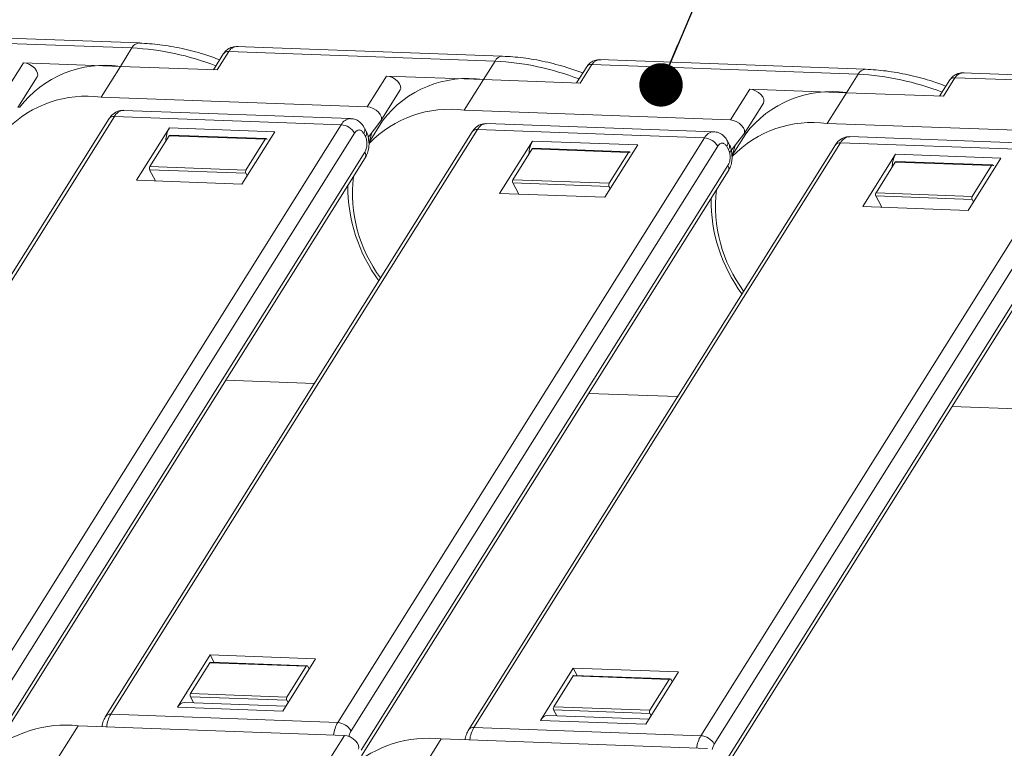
# Model space of a CAD drawing. Header units: millimetres. Extents: x 3578 to 4080, y -235 to 116.
# Tile 32 of 34: x 3967 to 4001, y 38 to 64. Entities that reach past the tile are written whole.
import ezdxf

# ---------------------------------------------------------------- set-up
doc = ezdxf.new("R2010")
doc.units = ezdxf.units.MM
doc.styles.get("Standard").update_dxf_attribs({"font": '仿宋_GB2312.ttf', "width": 0.8})
doc.dimstyles.new('副本 ISO-5', dxfattribs={"dimtxt": 3, "dimasz": 1.5, "dimexe": 1, "dimexo": 0.625, "dimgap": 0.5, "dimtad": 1, "dimtoh": 1, "dimdsep": 46, "dimtxsty": 'Standard', "dimcen": 2.5, "dimadec": 0, "dimazin": 0, "dimtfac": 1, "dimtmove": 0, "dimatfit": 3, "dimfxl": 0, "dimarcsym": 0})

msp = doc.modelspace()

# ---------------------------------------------------------------- linework, layer by layer
at = {"color": 7, "linetype": 'Continuous', "lineweight": 15}
for p, q in [((3961.812, 63.014), (3971.001, 62.681)), ((3971.259, 62.852), (3962.068, 63.185)), ((3971.001, 62.681), (3970.602, 62.043)), ((3973.945, 61.922), (3974.345, 62.56)), ((3974.345, 62.56), (3983.534, 62.227)), ((3983.791, 62.397), (3974.601, 62.73)), ((3974.166, 62.487), (3973.815, 61.927)), ((3974.169, 62.491), (3974.166, 62.487)), ((3983.534, 62.227), (3983.135, 61.589)), ((3996.324, 61.943), (3987.134, 62.276)), ((3967.258, 62.164), (3966.592, 61.102)), ((3967.258, 62.164), (3970.602, 62.043)), ((3969.936, 60.981), (3970.602, 62.043)), ((3970.602, 62.043), (3973.945, 61.922)), ((3986.699, 62.033), (3986.348, 61.473)), ((3986.478, 61.468), (3986.878, 62.106)), ((3986.878, 62.106), (3996.067, 61.773)), ((3967.064, 60.621), (3967.73, 61.683)), ((3979.791, 61.71), (3979.125, 60.648)), ((3979.791, 61.71), (3983.135, 61.589)), ((3982.468, 60.527), (3983.135, 61.589)), ((3983.135, 61.589), (3986.478, 61.468)), ((3996.067, 61.773), (3995.667, 61.135)), ((3999.232, 61.578), (3998.881, 61.019)), ((3999.011, 61.014), (3999.41, 61.652)), ((3999.41, 61.652), (4008.6, 61.319)), ((4008.857, 61.489), (3999.666, 61.822)), ((3979.597, 60.167), (3980.263, 61.229)), ((3992.324, 61.256), (3991.658, 60.194)), ((3992.324, 61.256), (3995.667, 61.135)), ((3979.125, 60.648), (3969.936, 60.981)), ((3995.001, 60.073), (3995.667, 61.135)), ((3995.667, 61.135), (3999.011, 61.014)), ((3978.549, 60.242), (3970.716, 60.525)), ((3991.658, 60.194), (3982.468, 60.527)), ((3992.13, 59.713), (3992.796, 60.775)), ((3970.216, 60.239), (3957.561, 40.049)), ((3957.739, 40.122), (3970.395, 60.312)), ((3970.395, 60.312), (3978.228, 60.028)), ((3979.156, 59.592), (3979.59, 60.157)), ((3979.653, 60.164), (3979.178, 59.406)), ((3978.228, 60.028), (3965.572, 39.839)), ((3970.272, 39.668), (3982.927, 59.858)), ((3971.162, 58.111), (3972.294, 59.917)), ((3975.929, 59.785), (3972.294, 59.917)), ((3979.086, 59.809), (3979.027, 59.92)), ((3982.927, 59.858), (3990.76, 59.574)), ((3991.082, 59.788), (3983.249, 60.071)), ((4004.191, 59.74), (3995.001, 60.073)), ((3966.032, 39.55), (3978.688, 59.74)), ((3982.749, 59.785), (3970.094, 39.595)), ((3972.284, 59.646), (3971.618, 58.583)), ((3975.605, 59.526), (3972.284, 59.646)), ((3975.637, 59.547), (3972.316, 59.667)), ((3974.796, 57.979), (3975.929, 59.785)), ((3975.605, 59.526), (3974.939, 58.463)), ((3975.668, 59.523), (3975.67, 59.519)), ((3990.76, 59.574), (3978.105, 39.385)), ((3979.001, 59.728), (3979.06, 59.618)), ((3979.286, 59.76), (3979.186, 59.418)), ((3991.633, 59.064), (3992.123, 59.703)), ((3992.186, 59.71), (3991.711, 58.951)), ((4003.615, 59.333), (3995.782, 59.617)), ((3978.565, 39.096), (3991.221, 59.286)), ((3979.185, 59.341), (3979.173, 59.448)), ((3995.282, 59.331), (3982.626, 39.141)), ((3982.805, 39.214), (3995.46, 59.404)), ((3983.694, 57.657), (3984.827, 59.463)), ((3984.817, 59.192), (3984.151, 58.129)), ((3988.138, 59.071), (3984.817, 59.192)), ((3988.461, 59.331), (3984.827, 59.463)), ((3988.17, 59.093), (3984.849, 59.213)), ((3987.329, 57.525), (3988.461, 59.331)), ((3991.534, 59.274), (3991.593, 59.164)), ((3991.619, 59.355), (3991.56, 59.465)), ((3991.819, 59.306), (3991.718, 58.964)), ((3995.46, 59.404), (4003.293, 59.12)), ((3979.04, 59.075), (3966.385, 38.885)), ((3966.397, 38.693), (3979.052, 58.882)), ((3988.138, 59.071), (3987.472, 58.009)), ((3988.201, 59.069), (3988.203, 59.065)), ((4003.293, 59.12), (3990.638, 38.93)), ((3991.098, 38.642), (4003.753, 58.832)), ((3991.718, 58.887), (3991.706, 58.994)), ((3996.227, 57.203), (3997.36, 59.009)), ((4000.994, 58.877), (3997.36, 59.009)), ((3999.862, 57.071), (4000.994, 58.877)), ((3971.614, 58.475), (3974.935, 58.354)), ((3971.614, 58.475), (3971.82, 58.087)), ((3971.618, 58.583), (3974.939, 58.463)), ((3991.573, 58.621), (3978.918, 38.431)), ((3997.35, 58.738), (3996.684, 57.675)), ((4000.671, 58.617), (3997.35, 58.738)), ((4000.703, 58.639), (3997.382, 58.759)), ((4000.671, 58.617), (4000.005, 57.555)), ((4000.734, 58.615), (4000.736, 58.611)), ((3974.979, 58.271), (3974.935, 58.354)), ((3978.93, 38.239), (3991.585, 58.428)), ((3984.151, 58.129), (3987.472, 58.009)), ((4004.106, 58.167), (3991.45, 37.977)), ((3974.796, 57.979), (3971.162, 58.111)), ((3984.147, 58.021), (3987.468, 57.9)), ((3984.147, 58.021), (3984.352, 57.633)), ((3987.512, 57.817), (3987.468, 57.9)), ((3991.463, 37.785), (4004.118, 57.974)), ((3987.329, 57.525), (3983.694, 57.657)), ((3996.68, 57.567), (4000.001, 57.446)), ((3996.68, 57.567), (3996.885, 57.179)), ((3996.684, 57.675), (4000.005, 57.555)), ((4000.045, 57.363), (4000.001, 57.446)), ((3999.862, 57.071), (3996.227, 57.203)), ((3974.24, 51.206), (3977.302, 51.095)), ((3986.773, 50.751), (3989.834, 50.641)), ((3999.306, 50.297), (4008.982, 49.947)), ((3973.703, 41.718), (3972.571, 39.911)), ((3973.703, 41.718), (3977.338, 41.586)), ((3973.838, 41.463), (3973.703, 41.718)), ((3977.047, 41.347), (3973.726, 41.468)), ((3977.338, 41.586), (3976.206, 39.779)), ((3973.694, 41.446), (3973.028, 40.384)), ((3977.015, 41.326), (3973.694, 41.446)), ((3977.015, 41.326), (3976.349, 40.263)), ((3977.077, 41.324), (3977.122, 41.241)), ((3986.236, 41.263), (3985.104, 39.457)), ((3986.236, 41.263), (3989.871, 41.132)), ((3986.371, 41.009), (3986.236, 41.263)), ((3989.871, 41.132), (3988.739, 39.325)), ((3986.226, 40.992), (3985.56, 39.93)), ((3989.548, 40.872), (3986.226, 40.992)), ((3989.58, 40.893), (3986.259, 41.013)), ((3989.548, 40.872), (3988.882, 39.809)), ((3989.61, 40.87), (3989.654, 40.786)), ((3973.024, 40.275), (3976.345, 40.155)), ((3973.024, 40.275), (3973.132, 40.071)), ((3973.028, 40.384), (3976.349, 40.263)), ((3976.389, 40.072), (3976.345, 40.155)), ((3972.571, 39.911), (3976.206, 39.779)), ((3976.316, 39.955), (3972.828, 40.082)), ((3985.556, 39.821), (3988.878, 39.701)), ((3985.556, 39.821), (3985.665, 39.617)), ((3985.56, 39.93), (3988.882, 39.809)), ((3978.105, 39.385), (3970.272, 39.668)), ((3985.104, 39.457), (3988.739, 39.325)), ((3988.849, 39.501), (3985.361, 39.628)), ((3988.922, 39.618), (3988.878, 39.701)), ((3968.481, 38.212), (3969.147, 39.274)), ((3969.147, 39.274), (3978.337, 38.942)), ((3990.638, 38.93), (3982.805, 39.214)), ((3978.337, 38.942), (3977.67, 37.879)), ((3981.014, 37.758), (3981.68, 38.82)), ((3981.68, 38.82), (3990.869, 38.487))]:
    msp.add_line(p, q, dxfattribs=at)
at = {"color": 7, "linetype": 'Continuous', "lineweight": 15, "flags": 128}
for points in [[(3967.73, 61.683), (3967.749, 61.735), (3967.744, 61.811), (3967.708, 61.894), (3967.645, 61.976), (3967.561, 62.05), (3967.462, 62.109), (3967.358, 62.149), (3967.258, 62.164)], [(3980.263, 61.229), (3980.282, 61.281), (3980.277, 61.357), (3980.241, 61.44), (3980.178, 61.522), (3980.093, 61.596), (3979.995, 61.655), (3979.891, 61.694), (3979.791, 61.71)], [(3992.796, 60.775), (3992.815, 60.827), (3992.81, 60.903), (3992.774, 60.986), (3992.711, 61.068), (3992.626, 61.142), (3992.527, 61.201), (3992.424, 61.24), (3992.324, 61.256)], [(3979.125, 60.648), (3979.225, 60.632), (3979.329, 60.592), (3979.427, 60.533), (3979.512, 60.459), (3979.575, 60.377), (3979.611, 60.294), (3979.616, 60.219), (3979.59, 60.157)], [(3991.658, 60.194), (3991.758, 60.178), (3991.861, 60.138), (3991.96, 60.079), (3992.045, 60.005), (3992.108, 59.923), (3992.144, 59.84), (3992.149, 59.765), (3992.123, 59.703)], [(3978.809, 38.461), (3978.828, 38.513), (3978.822, 38.588), (3978.787, 38.671), (3978.724, 38.753), (3978.639, 38.827), (3978.54, 38.886), (3978.436, 38.926), (3978.337, 38.942)]]:
    msp.add_lwpolyline(points, dxfattribs=at)
at = {"color": 7, "linetype": 'Continuous', "lineweight": 15}
for centre, radius, start, end in [((3971.268, 62.557), 0.294, 91.7468, 155.1976), ((3970.503, 53.233), 9.461, 68.9558, 86.9833), ((3974.317, 62.372), 0.19, 81.5973, 141.0398), ((3983.801, 62.103), 0.294, 91.7468, 155.1976), ((3983.036, 52.779), 9.461, 68.9558, 86.9833), ((3970.068, 58.382), 3.7, 81.7114, 142.8227), ((3986.849, 61.92), 0.188, 81.3895, 143.1446), ((3996.334, 61.649), 0.294, 91.7468, 155.1976), ((3982.601, 57.928), 3.7, 81.7114, 142.8227), ((3995.569, 52.325), 9.461, 68.9558, 86.9833), ((3999.382, 61.466), 0.188, 81.3895, 143.1446), ((3995.134, 57.474), 3.7, 81.7114, 142.8227), ((3969.423, 57.177), 3.838, 82.3259, 135.6035), ((3970.74, 60.14), 0.386, 93.6151, 153.5398), ((3981.954, 56.737), 3.824, 82.2626, 136.2229), ((3970.369, 60.121), 0.193, 82.3047, 142.2294), ((3978.574, 59.855), 0.387, 94.0455, 153.5022), ((3973.088, 59.464), 0.914, 150.3007, 179.6398), ((3978.179, 59.44), 0.59, 30.5277, 85.3168), ((3978.848, 59.847), 0.193, 322.305, 22.1344), ((3982.902, 59.667), 0.193, 82.3047, 142.2294), ((3983.273, 59.686), 0.386, 93.6151, 153.5398), ((3994.486, 56.283), 3.824, 82.2626, 136.2229), ((3972.319, 59.629), 0.0386, 93.6083, 153.5404), ((3975.636, 59.512), 0.0335, 18.7082, 157.1256), ((3978.907, 59.736), 0.193, 322.305, 22.1344), ((3991.107, 59.401), 0.387, 94.0455, 153.5022), ((3990.712, 58.986), 0.59, 30.5277, 85.3168), ((3995.806, 59.232), 0.386, 93.6151, 153.5398), ((3985.621, 59.01), 0.914, 150.3007, 179.6398), ((3984.852, 59.175), 0.0386, 93.6083, 153.5404), ((3991.381, 59.392), 0.193, 322.305, 22.1344), ((3991.44, 59.282), 0.193, 322.305, 22.1344), ((3995.434, 59.212), 0.193, 82.3047, 142.2294), ((3978.884, 58.968), 0.189, 332.9356, 34.2211), ((3988.169, 59.058), 0.0335, 18.7082, 157.1256), ((3998.154, 58.556), 0.914, 150.3007, 179.6398), ((3971.721, 58.525), 0.118, 150.5277, 205.3168), ((3975.042, 58.405), 0.118, 150.5277, 205.3168), ((3991.416, 58.514), 0.189, 332.9356, 34.2211), ((3997.384, 58.72), 0.0386, 93.6083, 153.5404), ((4000.702, 58.604), 0.0335, 18.7082, 157.1256), ((3983.514, 57.666), 4.902, 173.3827, 216.7132), ((3984.254, 58.071), 0.118, 150.5277, 205.3168), ((3983.928, 57.887), 5.472, 179.5359, 216.4031), ((3987.575, 57.951), 0.118, 150.5277, 205.3168), ((3996.046, 57.212), 4.902, 173.3827, 216.7132), ((3996.461, 57.433), 5.472, 179.5359, 216.4031), ((3996.786, 57.617), 0.118, 150.5277, 205.3168), ((4000.108, 57.497), 0.118, 150.5277, 205.3168), ((3973.728, 41.429), 0.0386, 93.6083, 153.5404), ((3977.046, 41.313), 0.0335, 18.7082, 157.1256), ((3986.261, 40.975), 0.0386, 93.6083, 153.5404), ((3989.579, 40.859), 0.0335, 18.7082, 157.1256), ((3973.13, 40.326), 0.118, 150.5277, 205.3168), ((3976.452, 40.205), 0.118, 150.5277, 205.3168), ((3972.848, 39.773), 0.309, 93.6151, 153.5398), ((3985.663, 39.871), 0.118, 150.5277, 205.3168), ((3988.984, 39.751), 0.118, 150.5277, 205.3168), ((3970.245, 39.481), 0.189, 81.5987, 143.2182), ((3971.199, 39.126), 1.074, 149.6683, 173.9687), ((3985.381, 39.319), 0.309, 93.6151, 153.5398), ((3968.715, 35.173), 4.124, 83.9906, 130.6764), ((3979.032, 38.842), 1.074, 149.6683, 173.9687), ((3978.057, 38.796), 0.59, 30.5277, 85.3168), ((3982.777, 39.027), 0.189, 81.5987, 143.2182), ((3983.732, 38.672), 1.074, 149.6683, 173.9687), ((3981.248, 34.719), 4.124, 83.9906, 130.6764), ((3991.565, 38.388), 1.074, 149.6683, 173.9687), ((3990.59, 38.342), 0.59, 30.5277, 85.3168)]:
    msp.add_arc(centre, radius, start, end, dxfattribs=at)
for points, knots in [([(3974.031, 62.271), (3973.848, 62.337), (3973.413, 62.493), (3972.72, 62.669), (3971.973, 62.807), (3971.494, 62.835), (3971.26, 62.849)], [0, 0, 0, 0, 0.193153, 0.460168, 0.735949, 1, 1, 1, 1]), ([(3974.663, 62.728), (3974.624, 62.728), (3974.54, 62.727), (3974.409, 62.692), (3974.272, 62.621), (3974.205, 62.536), (3974.169, 62.491)], [0, 0, 0, 0, 0.209177, 0.440931, 0.704741, 1, 1, 1, 1]), ([(3974.663, 62.728), (3974.63, 62.727), (3974.564, 62.725), (3974.476, 62.69), (3974.4, 62.636), (3974.363, 62.585), (3974.345, 62.56)], [0, 0, 0, 0, 0.264901, 0.519081, 0.763657, 1, 1, 1, 1]), ([(3986.564, 61.817), (3986.381, 61.883), (3985.946, 62.038), (3985.253, 62.215), (3984.505, 62.353), (3984.027, 62.381), (3983.792, 62.395)], [0, 0, 0, 0, 0.193153, 0.460168, 0.735949, 1, 1, 1, 1]), ([(3987.196, 62.274), (3987.156, 62.274), (3987.072, 62.273), (3986.942, 62.238), (3986.817, 62.174), (3986.757, 62.101), (3986.73, 62.068)], [0, 0, 0, 0, 0.225418, 0.475166, 0.759459, 1, 1, 1, 1]), ([(3987.196, 62.274), (3987.163, 62.273), (3987.097, 62.271), (3987.009, 62.235), (3986.933, 62.182), (3986.896, 62.131), (3986.878, 62.106)], [0, 0, 0, 0, 0.264901, 0.519081, 0.763657, 1, 1, 1, 1]), ([(3999.097, 61.363), (3998.914, 61.428), (3998.478, 61.584), (3997.786, 61.76), (3997.038, 61.898), (3996.559, 61.927), (3996.325, 61.941)], [0, 0, 0, 0, 0.193153, 0.460168, 0.735949, 1, 1, 1, 1]), ([(3999.729, 61.82), (3999.689, 61.82), (3999.605, 61.819), (3999.475, 61.784), (3999.349, 61.72), (3999.29, 61.647), (3999.263, 61.613)], [0, 0, 0, 0, 0.225418, 0.475166, 0.759459, 1, 1, 1, 1]), ([(3999.729, 61.82), (3999.695, 61.819), (3999.63, 61.817), (3999.542, 61.781), (3999.466, 61.728), (3999.429, 61.677), (3999.41, 61.652)], [0, 0, 0, 0, 0.264901, 0.519081, 0.763657, 1, 1, 1, 1]), ([(3970.719, 60.516), (3970.68, 60.518), (3970.566, 60.527), (3970.388, 60.437), (3970.265, 60.327), (3970.223, 60.247), (3970.218, 60.237)], [0, 0, 0, 0, 0.190818, 0.561391, 0.946092, 1, 1, 1, 1]), ([(3979.023, 59.916), (3979.002, 59.955), (3978.952, 60.05), (3978.821, 60.163), (3978.673, 60.237), (3978.577, 60.233), (3978.546, 60.232)], [0, 0, 0, 0, 0.212364, 0.528977, 0.850853, 1, 1, 1, 1]), ([(3978.688, 59.74), (3978.711, 59.77), (3978.746, 59.815), (3978.803, 59.843), (3978.848, 59.849), (3978.893, 59.839), (3978.948, 59.808), (3978.98, 59.76), (3979.001, 59.728)], [0, 0, 0, 0, 0.239443, 0.369379, 0.5, 0.629936, 0.760557, 1, 1, 1, 1]), ([(3983.252, 60.062), (3983.213, 60.064), (3983.098, 60.073), (3982.921, 59.983), (3982.798, 59.873), (3982.756, 59.793), (3982.751, 59.783)], [0, 0, 0, 0, 0.190818, 0.561391, 0.946092, 1, 1, 1, 1]), ([(3979.06, 59.618), (3979.076, 59.579), (3979.101, 59.52), (3979.115, 59.422), (3979.116, 59.344), (3979.109, 59.266), (3979.088, 59.169), (3979.059, 59.112), (3979.04, 59.075)], [0, 0, 0, 0, 0.239443, 0.369379, 0.5, 0.629936, 0.760557, 1, 1, 1, 1]), ([(3979.173, 59.448), (3979.169, 59.515), (3979.162, 59.622), (3979.123, 59.741), (3979.092, 59.789), (3979.081, 59.806)], [0, 0, 0, 0, 0.524322, 0.836245, 1, 1, 1, 1]), ([(3991.556, 59.462), (3991.535, 59.501), (3991.485, 59.596), (3991.354, 59.708), (3991.205, 59.783), (3991.109, 59.779), (3991.079, 59.778)], [0, 0, 0, 0, 0.212364, 0.528977, 0.850853, 1, 1, 1, 1]), ([(3995.785, 59.607), (3995.746, 59.61), (3995.631, 59.619), (3995.453, 59.529), (3995.331, 59.418), (3995.289, 59.339), (3995.284, 59.329)], [0, 0, 0, 0, 0.190818, 0.561391, 0.946092, 1, 1, 1, 1]), ([(3979.05, 58.884), (3979.073, 58.923), (3979.128, 59.016), (3979.172, 59.174), (3979.181, 59.291), (3979.185, 59.341)], [0, 0, 0, 0, 0.28708, 0.693262, 1, 1, 1, 1]), ([(3991.221, 59.286), (3991.243, 59.315), (3991.279, 59.361), (3991.336, 59.389), (3991.381, 59.395), (3991.426, 59.385), (3991.481, 59.354), (3991.513, 59.306), (3991.534, 59.274)], [0, 0, 0, 0, 0.239443, 0.369379, 0.5, 0.629936, 0.760557, 1, 1, 1, 1]), ([(3991.593, 59.164), (3991.609, 59.125), (3991.634, 59.066), (3991.647, 58.968), (3991.649, 58.89), (3991.642, 58.812), (3991.621, 58.715), (3991.592, 58.658), (3991.573, 58.621)], [0, 0, 0, 0, 0.239443, 0.369379, 0.5, 0.629936, 0.760557, 1, 1, 1, 1]), ([(3991.706, 58.994), (3991.702, 59.061), (3991.695, 59.168), (3991.656, 59.287), (3991.625, 59.335), (3991.614, 59.352)], [0, 0, 0, 0, 0.524322, 0.836245, 1, 1, 1, 1]), ([(3991.583, 58.43), (3991.605, 58.469), (3991.66, 58.562), (3991.704, 58.72), (3991.714, 58.837), (3991.718, 58.887)], [0, 0, 0, 0, 0.28708, 0.693262, 1, 1, 1, 1]), ([(3970.096, 39.593), (3970.073, 39.555), (3970.019, 39.461), (3969.981, 39.339), (3969.974, 39.259), (3969.972, 39.245)], [0, 0, 0, 0, 0.368352, 0.890348, 1, 1, 1, 1]), ([(3978.498, 38.902), (3978.498, 38.903), (3978.5, 38.93), (3978.518, 39.001), (3978.547, 39.059), (3978.565, 39.096)], [0, 0, 0, 0, 0.011515, 0.360419, 1, 1, 1, 1]), ([(3982.629, 39.139), (3982.606, 39.101), (3982.552, 39.007), (3982.514, 38.885), (3982.506, 38.804), (3982.505, 38.79)], [0, 0, 0, 0, 0.368352, 0.890348, 1, 1, 1, 1]), ([(3991.03, 38.448), (3991.031, 38.449), (3991.033, 38.476), (3991.051, 38.547), (3991.08, 38.605), (3991.098, 38.642)], [0, 0, 0, 0, 0.011515, 0.360419, 1, 1, 1, 1])]:
    msp.add_open_spline(points, degree=3, knots=knots, dxfattribs=at)

# ---------------------------------------------------------------- leaders
at = {"color": 5, "lineweight": 9}
msp.add_leader([(3989.264, 61.404), (3997.634, 81.146), (3999.134, 81.146)], dimstyle='副本 ISO-5', override={"dimgap": 0.5, "dimtad": 0, "dimldrblk": 'Dot'}, dxfattribs=at)

doc.saveas('drawing.dxf')
